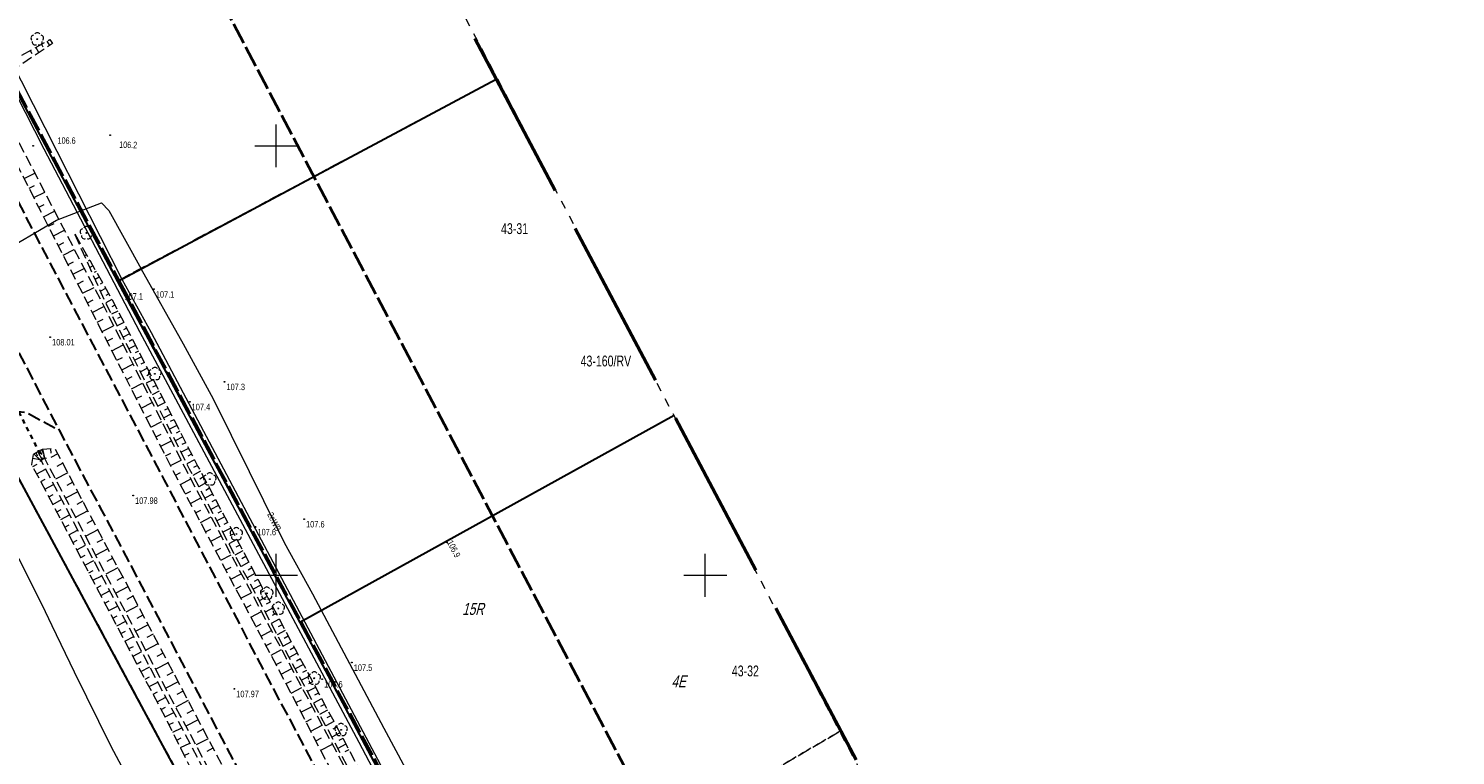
# Model space of a CAD drawing. Header units: metres. Extents: x 7529521 to 7531797, y 5723878 to 5728074.
# Tile 30 of 90: x 7530821 to 7530987, y 5725629 to 5725714. Entities that reach past the tile are written whole.
import ezdxf
from ezdxf.enums import TextEntityAlignment as Align

# ---------------------------------------------------------------- set-up
doc = ezdxf.new("R2010")
doc.units = ezdxf.units.M
for name, pattern in [('11', [3, 2.5, -0.5]), ('2_KTPL01', [2, 1.5, -0.5]), ('4_SUPE02', [2, 1, -1]), ('4_SUPE_01', [0]), ('4_SUPT_01', [0]), ('GDE', [0]), ('GUK', [2, 1.5, -0.5]), ('GUZ', [1, 0.5, -0.5]), ('L_0_05', [1.75, 1.25, -0.5]), ('L_0_06', [2, 1.5, -0.5]), ('L_0_09', [2.5, 2, -0.5]), ('L_0_7E', [1, 0.5, -0.5])]:
    doc.linetypes.add(name, pattern=pattern)
doc.layers.get('0').update_dxf_attribs({"color": 252})
for name, color, linetype, lineweight in [('Dzialki', 80, 'GDE', 30), ('jezdnia', 252, 'L_0_06', 18), ('k', 252, 'Continuous', 18), ('Kontury', 252, 'GUK', 18), ('KTPL_L_0', 252, '2_KTPL01', 18), ('MPZP', 130, '11', 40), ('Numery_dzialek', 80, 'Continuous', 30), ('Numery_konturow', 252, 'Continuous', 13), ('przepust', 252, 'L_0_7E', 35), ('RTPW_T_0', 252, 'Continuous', 15), ('skarpa nieumocniona', 252, 'L_0_05', 18), ('skarpa umocniona', 252, 'Continuous', 18), ('SUPE_E_T_1', 240, 'Continuous', 15), ('SUPE_L_1', 240, '4_SUPE_01', 18), ('SUPT_L_0', 30, '4_SUPT_01', 18), ('Uzytki', 252, 'GUZ', 18), ('wysokosci_naturalne', 7, 'Continuous', 18), ('wysokosci_sztuczne', 7, 'Continuous', 18)]:
    doc.layers.add(name, color=color, linetype=linetype, lineweight=lineweight)
doc.layers.add('zakres', color=7, linetype='L_0_09', lineweight=50, true_color=0xff05ff)
doc.styles.get("Standard").update_dxf_attribs({"font": 'arial.ttf'})

# ---------------------------------------------------------------- blocks, each defined once
blk = doc.blocks.new('2_RTPW01')
at = {"linetype": 'Continuous'}
blk.add_circle((0, 0), 0.045, dxfattribs=at)
blk = doc.blocks.new('L_0_7E_2')
at = {"color": 0, "linetype": 'Continuous', "lineweight": 13, "flags": 128}
for points in [[(0, 0), (-0.53, 0.85)], [(0, 0), (-0.53, -0.85)]]:
    blk.add_lwpolyline(points, dxfattribs=at)
blk = doc.blocks.new('OBOP02_01')
at = {"linetype": 'Continuous', "lineweight": 18}
blk.add_hatch(color=0, dxfattribs=at).paths.add_polyline_path([(0, -0.1, 1), (0, 0.1, 1)])
at = {"color": 0, "linetype": 'Continuous', "lineweight": 18}
blk.add_circle((0, 0), 0.1, dxfattribs=at)
for centre, radius, start, end in [((-0.77, 0.25), 0.7, 101.6336, 222.6627), ((0, 0.8), 0.7, 29.8459, 150.1541), ((0.77, 0.25), 0.7, 317.3373, 78.3664), ((-0.46, -0.64), 0.71, 174.3693, 292.5572), ((0.46, -0.64), 0.71, 247.4428, 5.6307)]:
    blk.add_arc(centre, radius, start, end, dxfattribs=at)
blk = doc.blocks.new('RTPW01')
at = {"linetype": 'Continuous', "lineweight": 13}
blk.add_hatch(color=0, dxfattribs=at).paths.add_polyline_path([(0, -0.09, 1), (0, 0.09, 1)])
at = {"color": 0, "linetype": 'Continuous', "lineweight": 13}
blk.add_circle((0, 0), 0.0906, dxfattribs=at)
blk = doc.blocks.new('RTPW02')
at = {"linetype": 'Continuous', "lineweight": 13}
blk.add_hatch(color=0, dxfattribs=at).paths.add_polyline_path([(0, -0.09, 1), (0, 0.09, 1)])
at = {"color": 0, "linetype": 'Continuous', "lineweight": 13}
blk.add_circle((0, 0), 0.0906, dxfattribs=at)

msp = doc.modelspace()

# ---------------------------------------------------------------- linework, layer by layer
at = {"layer": 'Dzialki'}
for p, q in [((7530811.13, 5725722.52), (7530831.51, 5725684.2)), ((7530831.51, 5725684.2), (7530875.63, 5725707.78)), ((7530831.51, 5725684.2), (7530852.74, 5725644.52)), ((7530814.41, 5725671.59), (7530876.44, 5725556.77)), ((7530896.36, 5725668.59), (7530852.74, 5725644.52)), ((7530852.74, 5725644.52), (7530892.16, 5725570.49))]:
    msp.add_line(p, q, dxfattribs=at)
at = {"layer": 'jezdnia', "color": 251, "lineweight": 30, "flags": 128}
for points in [[(7530883.02, 5725573.55), (7530879.47, 5725580.01), (7530870.49, 5725597.16), (7530857.68, 5725621.75), (7530848.64, 5725638.82), (7530836.99, 5725661.07), (7530827.19, 5725679.66), (7530813.84, 5725705.2), (7530809.84, 5725712.7), (7530797.34, 5725736.46), (7530785.85, 5725758.2), (7530774.65, 5725779.35), (7530759, 5725809.17), (7530748.07, 5725829.79), (7530731.89, 5725860.59), (7530719.74, 5725883.67), (7530707.02, 5725907.85), (7530694.52, 5725931.54), (7530685.83, 5725947.94), (7530674.15, 5725970.01), (7530661.96, 5725993.21), (7530648.19, 5726019.28), (7530634.63, 5726045.05), (7530626.33, 5726061.16), (7530621.44, 5726070.67), (7530615.23, 5726083.05), (7530608.1, 5726097.05), (7530599.8, 5726113.48), (7530597.88, 5726117.11), (7530597.17, 5726118.77), (7530596.45, 5726121.63), (7530595.96, 5726124.59), (7530595.99, 5726127.71), (7530596.35, 5726130.06), (7530597.16, 5726132.25), (7530597.42, 5726132.92), (7530598.47, 5726134.95), (7530599.59, 5726136.42), (7530601.38, 5726138.54)], [(7530614.08, 5726062.19), (7530618.91, 5726057.06), (7530627.3, 5726041.52), (7530640.98, 5726015.54), (7530654.73, 5725989.47), (7530666.92, 5725966.34), (7530678.69, 5725943.94), (7530687.53, 5725927.38), (7530699.68, 5725904.34), (7530712.65, 5725879.62), (7530724.57, 5725857.06), (7530741.11, 5725825.57), (7530752.03, 5725804.9), (7530767.55, 5725775.45), (7530778.57, 5725754.67), (7530790.09, 5725732.81), (7530801.41, 5725711.23), (7530813.7, 5725687.97), (7530819.74, 5725676.46), (7530824.71, 5725666.89), (7530829.55, 5725657.78), (7530841.5, 5725635.11), (7530850.45, 5725618.1), (7530863.55, 5725593.35), (7530872.21, 5725576.79), (7530873.45, 5725574.47)], [(7530813.7, 5725687.97), (7530814.38, 5725684.03), (7530814.01, 5725682.12), (7530812.43, 5725678.92), (7530810.59, 5725676.43), (7530814.12, 5725668.94), (7530817.21, 5725669.31), (7530820.91, 5725668.98), (7530824.71, 5725666.89)]]:
    msp.add_lwpolyline(points, dxfattribs=at)
at = {"layer": 'k', "linetype": 'Continuous', "lineweight": 18, "flags": 128}
for points in [[(7530850, 5725697.5), (7530850, 5725702.5)], [(7530847.5, 5725700), (7530852.5, 5725700)], [(7530850, 5725647.5), (7530850, 5725652.5)], [(7530900, 5725647.5), (7530900, 5725652.5)], [(7530847.5, 5725650), (7530852.5, 5725650)], [(7530897.5, 5725650), (7530902.5, 5725650)]]:
    msp.add_lwpolyline(points, dxfattribs=at)
at = {"layer": 'Kontury'}
for p, q in [((7530815.23, 5725714.86), (7530831.51, 5725684.4)), ((7530831.51, 5725684.4), (7530852.74, 5725644.52)), ((7530852.74, 5725644.52), (7530872.86, 5725606.74)), ((7530872.86, 5725606.74), (7530915.76, 5725631.9))]:
    msp.add_line(p, q, dxfattribs=at)
at = {"layer": 'KTPL_L_0', "linetype": '2_KTPL01'}
for p, q in [((7530876.54, 5725556.72), (7530752.49, 5725786.34)), ((7530831.62, 5725684.34), (7530875.64, 5725707.78)), ((7530831.62, 5725684.34), (7530852.84, 5725644.46)), ((7530852.84, 5725644.46), (7530892.25, 5725570.44))]:
    msp.add_line(p, q, dxfattribs=at)
at = {"layer": 'MPZP'}
for points in [[(7530914.76, 5725581.88), (7530834.29, 5725734.62)], [(7530811.26, 5725722.54), (7530831.72, 5725684.25), (7530852.91, 5725644.54), (7530892.53, 5725570.53), (7530894.63, 5725566.16), (7530897.69, 5725561.61), (7530922.3, 5725570), (7530914.76, 5725581.88), (7530892.53, 5725570.53)]]:
    msp.add_lwpolyline(points, dxfattribs=at)
at = {"layer": 'przepust', "color": 24, "lineweight": 35, "flags": 128}
msp.add_lwpolyline([(7530812.3, 5725684.17), (7530822.74, 5725663.67)], dxfattribs=at)
at = {"layer": 'skarpa nieumocniona', "color": 252, "lineweight": 18, "flags": 128}
for points in [[(7530823.62, 5725712.38), (7530823.94, 5725711.91), (7530817.25, 5725707.42), (7530816.74, 5725708.49)], [(7530881.44, 5725580.79), (7530871.95, 5725597.92), (7530858.97, 5725622.4), (7530850.03, 5725639.55), (7530838.26, 5725661.68), (7530828.61, 5725680.54), (7530815.18, 5725706.93), (7530815.73, 5725707.86), (7530816.61, 5725706.94), (7530829.92, 5725681.34), (7530839.58, 5725662.11), (7530851.22, 5725640.26), (7530860.57, 5725622.83), (7530873.01, 5725598.59), (7530882.1, 5725581.03), (7530883.55, 5725577.53)], [(7530882.5, 5725581.23), (7530873.18, 5725598.69), (7530860.87, 5725622.99), (7530851.51, 5725640.45), (7530839.92, 5725662.35), (7530830.23, 5725681.54), (7530826.45, 5725689.91), (7530830.88, 5725682.08), (7530840.89, 5725662.66), (7530852.44, 5725640.98), (7530861.77, 5725623.53), (7530874.03, 5725599.43), (7530883.54, 5725581.59), (7530884.21, 5725577.76)], [(7530868.06, 5725574.61), (7530859.65, 5725590.88), (7530845.56, 5725616.48), (7530837.35, 5725632.96), (7530821.52, 5725662.9), (7530821.75, 5725664.13), (7530822.62, 5725663.33), (7530838.33, 5725633.54), (7530847.33, 5725616.4), (7530860.52, 5725591.43), (7530869.02, 5725575.37), (7530870.86, 5725571.85)], [(7530861.08, 5725591.69), (7530847.86, 5725616.77), (7530838.78, 5725633.76), (7530822.99, 5725663.68), (7530822.77, 5725664.68), (7530824.21, 5725664.78), (7530840.21, 5725634.51), (7530849.14, 5725617.45), (7530862.27, 5725592.52), (7530870.25, 5725576.81), (7530871.5, 5725572.43), (7530869.38, 5725575.61)]]:
    msp.add_lwpolyline(points, close=True, dxfattribs=at)
at = {"layer": 'skarpa nieumocniona', "color": 252, "linetype": 'Continuous', "lineweight": 18, "flags": 128}
for points in [[(7530821.99, 5725711.45), (7530822.34, 5725710.83)], [(7530822.64, 5725711.82), (7530822.8, 5725711.54)], [(7530823.29, 5725712.19), (7530823.59, 5725711.67)], [(7530821.34, 5725711.08), (7530821.53, 5725710.75)], [(7530820.64, 5725696.2), (7530821.87, 5725696.82)], [(7530821.21, 5725695.08), (7530821.83, 5725695.4)], [(7530821.78, 5725693.97), (7530823.03, 5725694.6)], [(7530822.35, 5725692.85), (7530822.97, 5725693.17)], [(7530822.91, 5725691.74), (7530824.18, 5725692.38)], [(7530823.48, 5725690.63), (7530824.12, 5725690.95)], [(7530824.05, 5725689.51), (7530825.33, 5725690.17)], [(7530824.61, 5725688.4), (7530825.26, 5725688.73)], [(7530826.8, 5725689.29), (7530826.78, 5725689.27)], [(7530827.17, 5725688.63), (7530827.06, 5725688.57)], [(7530825.18, 5725687.28), (7530826.48, 5725687.95)], [(7530825.75, 5725686.17), (7530826.4, 5725686.5)], [(7530827.54, 5725687.98), (7530827.46, 5725687.93)], [(7530827.91, 5725687.33), (7530827.68, 5725687.2)], [(7530828.28, 5725686.68), (7530828.13, 5725686.59)], [(7530826.31, 5725685.06), (7530827.64, 5725685.73)], [(7530828.65, 5725686.02), (7530828.3, 5725685.82)], [(7530829.02, 5725685.37), (7530828.81, 5725685.25)], [(7530826.88, 5725683.94), (7530827.55, 5725684.28)], [(7530827.45, 5725682.83), (7530828.79, 5725683.51)], [(7530829.39, 5725684.72), (7530828.92, 5725684.45)], [(7530829.76, 5725684.06), (7530829.49, 5725683.91)], [(7530830.13, 5725683.41), (7530829.54, 5725683.08)], [(7530828.01, 5725681.71), (7530828.69, 5725682.06)], [(7530830.87, 5725682.11), (7530830.16, 5725681.71)], [(7530830.5, 5725682.76), (7530830.17, 5725682.58)], [(7530828.58, 5725680.6), (7530829.94, 5725681.29)], [(7530829.15, 5725679.49), (7530829.83, 5725679.83)], [(7530831.55, 5725680.77), (7530830.82, 5725680.39)], [(7530831.21, 5725681.44), (7530830.84, 5725681.25)], [(7530831.9, 5725680.11), (7530831.53, 5725679.91)], [(7530829.72, 5725678.37), (7530831.06, 5725679.06)], [(7530832.24, 5725679.44), (7530831.49, 5725679.05)], [(7530832.58, 5725678.77), (7530832.21, 5725678.58)], [(7530830.29, 5725677.26), (7530830.96, 5725677.6)], [(7530830.86, 5725676.15), (7530832.19, 5725676.83)], [(7530832.93, 5725678.11), (7530832.17, 5725677.71)], [(7530833.62, 5725676.77), (7530832.84, 5725676.37)], [(7530833.27, 5725677.44), (7530832.89, 5725677.24)], [(7530831.43, 5725675.04), (7530832.09, 5725675.37)], [(7530834.3, 5725675.44), (7530833.52, 5725675.04)], [(7530833.96, 5725676.11), (7530833.57, 5725675.91)], [(7530832, 5725673.92), (7530833.31, 5725674.59)], [(7530834.99, 5725674.11), (7530834.19, 5725673.7)], [(7530834.65, 5725674.77), (7530834.25, 5725674.57)], [(7530835.33, 5725673.44), (7530834.93, 5725673.23)], [(7530832.57, 5725672.81), (7530833.22, 5725673.14)], [(7530833.13, 5725671.7), (7530834.43, 5725672.36)], [(7530835.68, 5725672.77), (7530834.87, 5725672.36)], [(7530836.02, 5725672.11), (7530835.61, 5725671.9)], [(7530833.7, 5725670.58), (7530834.35, 5725670.91)], [(7530834.27, 5725669.47), (7530835.55, 5725670.13)], [(7530836.37, 5725671.44), (7530835.54, 5725671.02)], [(7530837.05, 5725670.11), (7530836.22, 5725669.68)], [(7530836.71, 5725670.77), (7530836.3, 5725670.56)], [(7530834.84, 5725668.36), (7530835.48, 5725668.68)], [(7530837.74, 5725668.77), (7530836.9, 5725668.34)], [(7530837.4, 5725669.44), (7530836.98, 5725669.22)], [(7530835.41, 5725667.24), (7530836.68, 5725667.89)], [(7530838.43, 5725667.44), (7530837.57, 5725667)], [(7530838.08, 5725668.11), (7530837.66, 5725667.89)], [(7530838.77, 5725666.77), (7530838.34, 5725666.55)], [(7530835.98, 5725666.13), (7530836.61, 5725666.45)], [(7530836.55, 5725665.02), (7530837.8, 5725665.66)], [(7530839.11, 5725666.11), (7530838.25, 5725665.66)], [(7530839.46, 5725665.44), (7530839.02, 5725665.22)], [(7530821.66, 5725663.64), (7530822.45, 5725663.49)], [(7530823.69, 5725664.74), (7530823.73, 5725664.23)], [(7530824.55, 5725664.14), (7530823.76, 5725663.72)], [(7530837.12, 5725663.91), (7530837.74, 5725664.22)], [(7530837.69, 5725662.79), (7530838.92, 5725663.42)], [(7530839.8, 5725664.77), (7530838.92, 5725664.32)], [(7530840.49, 5725663.44), (7530839.6, 5725662.98)], [(7530840.15, 5725664.11), (7530839.7, 5725663.88)], [(7530821.64, 5725662.68), (7530822.15, 5725662.96)], [(7530822.1, 5725661.8), (7530823.14, 5725662.35)], [(7530825.72, 5725661.93), (7530824.3, 5725661.18)], [(7530825.14, 5725663.04), (7530824.43, 5725662.66)], [(7530838.26, 5725661.68), (7530838.87, 5725661.99)], [(7530841.18, 5725662.11), (7530840.29, 5725661.64)], [(7530840.83, 5725662.77), (7530840.38, 5725662.54)], [(7530822.57, 5725660.92), (7530823.09, 5725661.19)], [(7530823.04, 5725660.03), (7530824.07, 5725660.58)], [(7530826.31, 5725660.83), (7530825.6, 5725660.45)], [(7530838.84, 5725660.58), (7530840.05, 5725661.22)], [(7530841.89, 5725660.79), (7530841, 5725660.31)], [(7530841.54, 5725661.45), (7530841.09, 5725661.21)], [(7530842.24, 5725660.13), (7530841.79, 5725659.89)], [(7530823.51, 5725659.15), (7530824.02, 5725659.42)], [(7530823.97, 5725658.26), (7530825, 5725658.81)], [(7530826.89, 5725659.72), (7530825.47, 5725658.97)], [(7530827.47, 5725658.62), (7530826.76, 5725658.24)], [(7530839.43, 5725659.47), (7530840.04, 5725659.8)], [(7530840.02, 5725658.37), (7530841.23, 5725659.01)], [(7530842.59, 5725659.46), (7530841.7, 5725658.99)], [(7530842.95, 5725658.8), (7530842.5, 5725658.56)], [(7530824.44, 5725657.38), (7530824.96, 5725657.65)], [(7530824.91, 5725656.49), (7530825.94, 5725657.04)], [(7530828.06, 5725657.51), (7530826.64, 5725656.76)], [(7530840.6, 5725657.27), (7530841.21, 5725657.59)], [(7530841.19, 5725656.16), (7530842.41, 5725656.81)], [(7530843.3, 5725658.14), (7530842.4, 5725657.66)], [(7530844, 5725656.82), (7530843.1, 5725656.33)], [(7530843.65, 5725657.48), (7530843.2, 5725657.24)], [(7530825.37, 5725655.61), (7530825.89, 5725655.88)], [(7530825.84, 5725654.73), (7530826.87, 5725655.27)], [(7530829.23, 5725655.3), (7530827.81, 5725654.55)], [(7530828.64, 5725656.41), (7530827.93, 5725656.03)], [(7530841.78, 5725655.06), (7530842.39, 5725655.38)], [(7530844.71, 5725655.49), (7530843.8, 5725655.01)], [(7530844.36, 5725656.15), (7530843.9, 5725655.91)], [(7530826.31, 5725653.84), (7530826.82, 5725654.11)], [(7530826.78, 5725652.96), (7530827.8, 5725653.5)], [(7530829.81, 5725654.19), (7530829.1, 5725653.82)], [(7530842.37, 5725653.96), (7530843.58, 5725654.6)], [(7530845.41, 5725654.17), (7530844.5, 5725653.68)], [(7530845.06, 5725654.83), (7530844.61, 5725654.59)], [(7530845.77, 5725653.51), (7530845.31, 5725653.26)], [(7530827.24, 5725652.07), (7530827.76, 5725652.35)], [(7530827.71, 5725651.19), (7530828.74, 5725651.73)], [(7530830.39, 5725653.09), (7530828.97, 5725652.34)], [(7530830.98, 5725651.98), (7530830.27, 5725651.61)], [(7530842.95, 5725652.85), (7530843.56, 5725653.18)], [(7530843.54, 5725651.75), (7530844.76, 5725652.4)], [(7530846.12, 5725652.84), (7530845.2, 5725652.36)], [(7530846.47, 5725652.18), (7530846.01, 5725651.94)], [(7530828.18, 5725650.31), (7530828.69, 5725650.58)], [(7530828.65, 5725649.42), (7530829.67, 5725649.96)], [(7530831.56, 5725650.88), (7530830.14, 5725650.13)], [(7530844.13, 5725650.64), (7530844.74, 5725650.97)], [(7530844.71, 5725649.54), (7530845.93, 5725650.19)], [(7530846.82, 5725651.52), (7530845.91, 5725651.03)], [(7530847.53, 5725650.2), (7530846.61, 5725649.7)], [(7530847.18, 5725650.86), (7530846.72, 5725650.61)], [(7530829.11, 5725648.54), (7530829.62, 5725648.81)], [(7530832.73, 5725648.67), (7530831.31, 5725647.92)], [(7530832.15, 5725649.77), (7530831.43, 5725649.4)], [(7530845.3, 5725648.44), (7530845.91, 5725648.76)], [(7530848.23, 5725648.87), (7530847.31, 5725648.38)], [(7530847.88, 5725649.53), (7530847.42, 5725649.29)], [(7530829.58, 5725647.65), (7530830.6, 5725648.19)], [(7530830.05, 5725646.77), (7530830.56, 5725647.04)], [(7530833.31, 5725647.56), (7530832.6, 5725647.19)], [(7530845.89, 5725647.33), (7530847.11, 5725647.98)], [(7530848.94, 5725647.55), (7530848.01, 5725647.05)], [(7530848.59, 5725648.21), (7530848.12, 5725647.96)], [(7530849.29, 5725646.89), (7530848.83, 5725646.64)], [(7530830.52, 5725645.89), (7530831.53, 5725646.42)], [(7530830.98, 5725645), (7530831.49, 5725645.27)], [(7530833.9, 5725646.46), (7530832.47, 5725645.71)], [(7530834.48, 5725645.35), (7530833.77, 5725644.98)], [(7530846.48, 5725646.23), (7530847.09, 5725646.56)], [(7530847.06, 5725645.13), (7530848.28, 5725645.78)], [(7530849.64, 5725646.22), (7530848.71, 5725645.73)], [(7530850.35, 5725644.9), (7530849.41, 5725644.4)], [(7530850, 5725645.56), (7530849.53, 5725645.31)], [(7530831.45, 5725644.12), (7530832.47, 5725644.66)], [(7530831.92, 5725643.23), (7530832.43, 5725643.5)], [(7530835.07, 5725644.25), (7530833.64, 5725643.5)], [(7530847.65, 5725644.02), (7530848.26, 5725644.35)], [(7530848.24, 5725642.92), (7530849.46, 5725643.57)], [(7530851.05, 5725643.58), (7530850.12, 5725643.08)], [(7530850.7, 5725644.24), (7530850.23, 5725643.99)], [(7530832.38, 5725642.35), (7530833.4, 5725642.89)], [(7530832.85, 5725641.47), (7530833.36, 5725641.73)], [(7530836.23, 5725642.04), (7530834.81, 5725641.28)], [(7530835.65, 5725643.14), (7530834.94, 5725642.77)], [(7530848.82, 5725641.82), (7530849.44, 5725642.14)], [(7530851.76, 5725642.25), (7530850.82, 5725641.75)], [(7530851.41, 5725642.91), (7530850.94, 5725642.66)], [(7530852.11, 5725641.59), (7530851.64, 5725641.34)], [(7530833.32, 5725640.58), (7530834.33, 5725641.12)], [(7530833.79, 5725639.7), (7530834.29, 5725639.97)], [(7530836.82, 5725640.93), (7530836.11, 5725640.56)], [(7530849.41, 5725640.71), (7530850.64, 5725641.36)], [(7530850, 5725639.61), (7530850.61, 5725639.94)], [(7530852.46, 5725640.93), (7530851.52, 5725640.42)], [(7530852.82, 5725640.27), (7530852.35, 5725640.01)], [(7530834.25, 5725638.81), (7530835.27, 5725639.35)], [(7530837.4, 5725639.83), (7530835.98, 5725639.07)], [(7530837.99, 5725638.72), (7530837.27, 5725638.35)], [(7530850.58, 5725638.5), (7530851.82, 5725639.15)], [(7530853.17, 5725639.61), (7530852.23, 5725639.1)], [(7530853.88, 5725638.28), (7530852.94, 5725637.78)], [(7530853.53, 5725638.94), (7530853.05, 5725638.69)], [(7530834.72, 5725637.93), (7530835.23, 5725638.2)], [(7530835.19, 5725637.05), (7530836.2, 5725637.58)], [(7530838.57, 5725637.62), (7530837.14, 5725636.86)], [(7530851.16, 5725637.39), (7530851.78, 5725637.72)], [(7530851.73, 5725636.28), (7530853, 5725636.95)], [(7530854.59, 5725636.96), (7530853.65, 5725636.46)], [(7530854.23, 5725637.62), (7530853.76, 5725637.37)], [(7530835.66, 5725636.16), (7530836.16, 5725636.43)], [(7530836.12, 5725635.28), (7530837.13, 5725635.81)], [(7530839.74, 5725635.41), (7530838.31, 5725634.65)], [(7530839.16, 5725636.51), (7530838.44, 5725636.14)], [(7530852.31, 5725635.18), (7530852.95, 5725635.51)], [(7530855.3, 5725635.64), (7530854.35, 5725635.13)], [(7530854.94, 5725636.3), (7530854.47, 5725636.05)], [(7530855.65, 5725634.98), (7530855.18, 5725634.72)], [(7530836.59, 5725634.39), (7530837.09, 5725634.66)], [(7530837.06, 5725633.51), (7530838.06, 5725634.04)], [(7530840.32, 5725634.3), (7530839.61, 5725633.93)], [(7530852.89, 5725634.07), (7530854.18, 5725634.74)], [(7530853.47, 5725632.96), (7530854.12, 5725633.3)], [(7530856, 5725634.32), (7530855.06, 5725633.81)], [(7530856.36, 5725633.65), (7530855.89, 5725633.4)], [(7530837.52, 5725632.62), (7530838.03, 5725632.88)], [(7530837.96, 5725631.73), (7530839.01, 5725632.25)], [(7530840.9, 5725633.19), (7530839.48, 5725632.45)], [(7530841.48, 5725632.09), (7530840.78, 5725631.72)], [(7530854.05, 5725631.85), (7530855.36, 5725632.54)], [(7530856.71, 5725632.99), (7530855.77, 5725632.49)], [(7530857.42, 5725631.67), (7530856.48, 5725631.17)], [(7530857.07, 5725632.33), (7530856.6, 5725632.08)], [(7530838.41, 5725630.83), (7530838.94, 5725631.1)], [(7530838.86, 5725629.94), (7530839.94, 5725630.47)], [(7530842.06, 5725630.98), (7530840.66, 5725630.25)], [(7530854.62, 5725630.74), (7530855.29, 5725631.09)], [(7530855.2, 5725629.63), (7530856.55, 5725630.34)], [(7530858.13, 5725630.35), (7530857.19, 5725629.85)], [(7530857.77, 5725631.01), (7530857.3, 5725630.76)], [(7530839.3, 5725629.04), (7530839.85, 5725629.31)], [(7530842.64, 5725629.87), (7530841.94, 5725629.51)], [(7530858.48, 5725629.69), (7530858.01, 5725629.44)]]:
    msp.add_lwpolyline(points, dxfattribs=at)
at = {"layer": 'skarpa umocniona', "linetype": 'Continuous', "lineweight": 18, "flags": 128}
msp.add_lwpolyline([(7530822.99, 5725663.68), (7530822.62, 5725663.33), (7530821.75, 5725664.13), (7530822.77, 5725664.68)], close=True, dxfattribs=at)
for points in [[(7530821.78, 5725664.14), (7530821.81, 5725664.08)], [(7530822, 5725664.26), (7530822.19, 5725663.91)], [(7530822.22, 5725664.38), (7530822.73, 5725663.43)], [(7530822.44, 5725664.5), (7530822.68, 5725664.05)], [(7530822.66, 5725664.62), (7530822.87, 5725664.23)]]:
    msp.add_lwpolyline(points, dxfattribs=at)
at = {"layer": 'SUPE_L_1', "linetype": '4_SUPE02'}
msp.add_line((7530959.94, 5725547.48), (7530853.02, 5725751.17), dxfattribs=at)
at = {"layer": 'SUPE_L_1', "linetype": '4_SUPE_01'}
for p, q in [((7530822.98, 5725699.61), (7530809.66, 5725725.57)), ((7530815.55, 5725716.83), (7530824.46, 5725699.37)), ((7530834.12, 5725678.35), (7530822.98, 5725699.61)), ((7530824.46, 5725699.37), (7530832.01, 5725684.47)), ((7530824.4, 5725691.33), (7530829.66, 5725693.35)), ((7530829.66, 5725693.35), (7530830.5, 5725692.49)), ((7530830.5, 5725692.49), (7530834.29, 5725685.69)), ((7530817.25, 5725687.14), (7530824.4, 5725691.33)), ((7530839.2, 5725676.93), (7530834.29, 5725685.69)), ((7530832.01, 5725684.47), (7530835.44, 5725678.26)), ((7530846.12, 5725655.92), (7530834.12, 5725678.35)), ((7530835.44, 5725678.26), (7530857.73, 5725636.29)), ((7530842.7, 5725670.51), (7530839.2, 5725676.93)), ((7530846.9, 5725662.03), (7530842.7, 5725670.51)), ((7530848.57, 5725658.68), (7530846.9, 5725662.03)), ((7530850.99, 5725653.8), (7530848.57, 5725658.68)), ((7530859.67, 5725630.54), (7530846.12, 5725655.92)), ((7530854.29, 5725647.79), (7530850.99, 5725653.8)), ((7530862.58, 5725632.15), (7530854.29, 5725647.79)), ((7530857.73, 5725636.29), (7530876.21, 5725601.39)), ((7530867.55, 5725622.92), (7530862.58, 5725632.15)), ((7530872.02, 5725607.13), (7530859.67, 5725630.54))]:
    msp.add_line(p, q, dxfattribs=at)
at = {"layer": 'SUPT_L_0', "linetype": '4_SUPT_01'}
for p, q in [((7530811.46, 5725668.59), (7530821.28, 5725649.47)), ((7530821.28, 5725649.47), (7530823.08, 5725645.78)), ((7530823.08, 5725645.78), (7530823.86, 5725644.16)), ((7530823.86, 5725644.16), (7530826.48, 5725638.77)), ((7530826.48, 5725638.77), (7530830.75, 5725630.1)), ((7530830.75, 5725630.1), (7530842.51, 5725608.01))]:
    msp.add_line(p, q, dxfattribs=at)
at = {"layer": 'Uzytki'}
for p, q in [((7530876.44, 5725556.77), (7530752.37, 5725786.41)), ((7530831.51, 5725684.4), (7530815.23, 5725714.86)), ((7530852.74, 5725644.52), (7530831.51, 5725684.4)), ((7530872.86, 5725606.74), (7530852.74, 5725644.52)), ((7530915.76, 5725631.9), (7530872.86, 5725606.74))]:
    msp.add_line(p, q, dxfattribs=at)
at = {"layer": 'wysokosci_naturalne', "color": 252}
for p in [(7530835.76, 5725683.31), (7530832.11, 5725683.07), (7530843.99, 5725672.53), (7530839.93, 5725670.19), (7530853.26, 5725656.54), (7530847.6, 5725655.63), (7530858.82, 5725639.85), (7530855.37, 5725637.91)]:
    msp.add_point(p, dxfattribs=at)
at = {"layer": 'wysokosci_sztuczne', "color": 252}
for p in [(7530823.67, 5725677.73), (7530833.34, 5725659.29), (7530845.13, 5725636.78)]:
    msp.add_point(p, dxfattribs=at)
at = {"layer": 'zakres', "color": 210, "lineweight": 50, "ltscale": 10}
msp.add_lwpolyline([(7530686.14, 5726066.08), (7530934.48, 5725596.51), (7531070.08, 5725341.7), (7531212.9, 5725068.88), (7531409.6, 5724696.64), (7531547.78, 5724433.68)], dxfattribs=at)

# ---------------------------------------------------------------- block references
at = {"color": 74, "linetype": 'Continuous', "xscale": 0.5, "yscale": 0.5, "zscale": 0.5}
for p in [(7530822.17, 5725712.42), (7530827.89, 5725689.86), (7530835.87, 5725673.46), (7530842.27, 5725661.19), (7530845.36, 5725654.81), (7530848.91, 5725647.9), (7530850.25, 5725646.15), (7530854.44, 5725638.02), (7530857.56, 5725632.02)]:
    msp.add_blockref('OBOP02_01', p, dxfattribs=at)
at = {"layer": 'przepust', "color": 252, "linetype": 'Continuous', "xscale": 0.5, "yscale": 0.5, "zscale": 0.5, "rotation": 116.99}
msp.add_blockref('L_0_7E_2', (7530822.74, 5725663.67), dxfattribs=at)
at = {"layer": 'RTPW_T_0'}
for p in [(7530821.7, 5725699.99), (7530830.65, 5725701.24)]:
    msp.add_blockref('2_RTPW01', p, dxfattribs=at)
at = {"layer": 'RTPW_T_0', "rotation": 297.7299986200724}
msp.add_blockref('2_RTPW01', (7530869.88, 5725653.84), dxfattribs=at)
at = {"layer": 'wysokosci_naturalne', "color": 252, "linetype": 'Continuous', "xscale": 0.5, "yscale": 0.5, "zscale": 0.5}
for p in [(7530835.76, 5725683.31), (7530832.11, 5725683.07), (7530843.99, 5725672.53), (7530839.93, 5725670.19), (7530853.26, 5725656.54), (7530847.6, 5725655.63), (7530858.82, 5725639.85), (7530855.37, 5725637.91)]:
    msp.add_blockref('RTPW01', p, dxfattribs=at)
at = {"layer": 'wysokosci_sztuczne', "color": 252, "linetype": 'Continuous', "xscale": 0.5, "yscale": 0.5, "zscale": 0.5}
for p in [(7530823.67, 5725677.73), (7530833.34, 5725659.29), (7530845.13, 5725636.78)]:
    msp.add_blockref('RTPW02', p, dxfattribs=at)

# ---------------------------------------------------------------- texts
at = {"layer": 'MPZP', "lineweight": 30, "oblique": 15, "width": 0.7}
for s, p in [('15R', (7530871.67, 5725646.79)), ('4E', (7530896.04, 5725638.35))]:
    msp.add_text(s, height=1.4, dxfattribs=at).set_placement(p, align=Align.TOP_LEFT)
at = {"layer": 'Numery_dzialek', "width": 0.7}
for s, p in [('43-31', (7530876.2, 5725690.99)), ('43-32', (7530903.09, 5725639.5))]:
    msp.add_text(s, height=1.26, dxfattribs=at).set_placement(p, align=Align.TOP_LEFT)
at = {"layer": 'Numery_konturow', "width": 0.7}
msp.add_text('43-160/RV', height=1.26, dxfattribs=at).set_placement((7530885.47, 5725675.58), align=Align.TOP_LEFT)
at = {"layer": 'RTPW_T_0', "width": 0.7}
msp.add_text('106.6', height=0.75, dxfattribs=at).set_placement((7530824.53, 5725700.24))
for s, rotation, p in [('106.2', 358.47, (7530831.7, 5725699.77)), ('106.9', 297.73, (7530869.88, 5725653.84))]:
    msp.add_text(s, height=0.75, rotation=rotation, dxfattribs=at).set_placement(p)
at = {"layer": 'SUPE_E_T_1', "width": 0.7}
msp.add_text('2eWB', height=0.75, rotation=296.38, dxfattribs=at).set_placement((7530849.78, 5725656.24), align=Align.MIDDLE)
at = {"layer": 'wysokosci_naturalne', "color": 252, "lineweight": 15, "width": 0.66}
for s, p in [('107.1', (7530832.33, 5725682.1)), ('107.1', (7530835.98, 5725682.33)), ('107.3', (7530844.21, 5725671.56)), ('107.4', (7530840.15, 5725669.22)), ('107.6', (7530847.82, 5725654.66)), ('107.6', (7530853.48, 5725655.57)), ('107.5', (7530859.04, 5725638.88)), ('107.6', (7530855.59, 5725636.94))]:
    msp.add_text(s, height=0.75, dxfattribs=at).set_placement(p)
at = {"layer": 'wysokosci_sztuczne', "color": 252, "lineweight": 15, "width": 0.66}
for s, p in [('108.01', (7530823.89, 5725676.76)), ('107.98', (7530833.56, 5725658.32)), ('107.97', (7530845.35, 5725635.81))]:
    msp.add_text(s, height=0.75, dxfattribs=at).set_placement(p)

doc.saveas('drawing.dxf')
